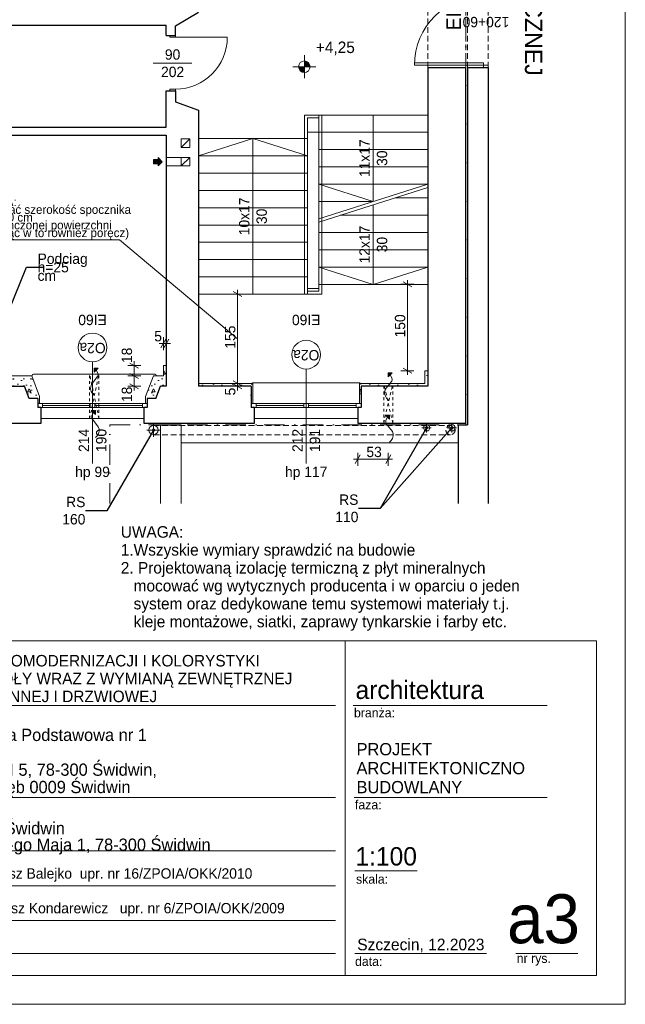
# Model space of a CAD drawing. Extents: x -145259 to -66341, y -2316 to 227384.
# Tile 64 of 143: x -80773 to -70259, y 77284 to 94379. Entities that reach past the tile are written whole.
import ezdxf

# ---------------------------------------------------------------- set-up
doc = ezdxf.new("R2010")
doc.units = 0
doc.header["$MEASUREMENT"] = 0
for name, pattern in [('Dot & Dashed', [670.277762, 352.777767, -176.388884, 0, -141.111112]), ('Hidden Line', [100, 50, -50]), ('Krawędzie ukryte', [150, 100, -50])]:
    doc.linetypes.add(name, pattern=pattern)
for name, color, linetype in [('A-Okna', 7, 'Continuous'), ('Arch ocieplenie', 7, 'Continuous'), ('Arch wymiary', 7, 'Continuous'), ('INWENT RZĘDNE', 7, 'Continuous')]:
    doc.layers.add(name, color=color, linetype=linetype)
for name, color, linetype, lineweight in [('A-Okna_Nr_Pióra__21', 7, 'Continuous', 13), ('A-Okna_Nr_Pióra__5', 7, 'Continuous', 13), ('Arch ocieplenie_Nr_Pióra__21', 7, 'Continuous', 13), ('Arch opisy okien_Nr_Pióra__21', 7, 'Continuous', 13), ('Arch opisy_Nr_Pióra__1', 7, 'Continuous', 25), ('Arch opisy_Nr_Pióra__20', 1, 'Continuous', 20), ('Arch opisy_Nr_Pióra__5', 7, 'Continuous', 13), ('ARCH TABELA_Nr_Pióra__1', 7, 'Continuous', 25), ('ARCH TABELA_Nr_Pióra__21', 7, 'Continuous', 13), ('ARCH TABELA_Nr_Pióra__7', 7, 'Continuous', 13), ('Arch wymiary_Nr_Pióra__20', 1, 'Continuous', 20), ('Arch wymiary_Nr_Pióra__21', 7, 'Continuous', 13), ('Arch wymiary_Nr_Pióra__5', 7, 'Continuous', 13), ('Inwent kominy_Nr_Pióra__21', 7, 'Continuous', 13), ('INWENT ODWODNIENIE_Nr_Pióra__21', 7, 'Continuous', 13), ('INWENT OPISY_Nr_Pióra__21', 7, 'Continuous', 13), ('INWENT RZĘDNE_Nr_Pióra__21', 7, 'Continuous', 13), ('INWENT. DRZWI_Nr_Pióra__21', 7, 'Continuous', 13), ('INWENT. OKNA_Nr_Pióra__21', 7, 'Continuous', 13), ('INWENT.ŚCIANY_Nr_Pióra__1', 7, 'Continuous', 25), ('INWENT.ŚCIANY_Nr_Pióra__20', 1, 'Continuous', 20), ('INWENT.ŚCIANY_Nr_Pióra__21', 7, 'Continuous', 13), ('Istniejące schody_Nr_Pióra__21', 7, 'Continuous', 13)]:
    doc.layers.add(name, color=color, linetype=linetype, lineweight=lineweight)
doc.styles.add('GENERATED_STYLE_1', font='txt')
doc.styles.add('GENERATED_STYLE_11', font='txt')
doc.styles.add('GENERATED_STYLE_12', font='txt')
doc.styles.add('GENERATED_STYLE_2', font='txt')
doc.styles.add('GENERATED_STYLE_4', font='txt')
doc.styles.add('GENERATED_STYLE_6', font='txt')
doc.styles.add('GENERATED_STYLE_7', font='txt')
doc.styles.add('GENERATED_STYLE_8', font='txt')
doc.styles.add('GENERATED_STYLE_9', font='txt')
doc.dimstyles.new('GENERATED_STYLE__1', dxfattribs={"dimtxt": 179.999995, "dimasz": 114, "dimexe": 0.18, "dimexo": 0, "dimgap": 0.09, "dimtad": 1, "dimdec": 0, "dimlfac": 0.1, "dimzin": 0, "dimdsep": 46, "dimtxsty": 'GENERATED_STYLE_1', "dimblk": 'ARROWHEAD_2', "dimblk1": 'ARROWHEAD_2', "dimblk2": 'ARROWHEAD_2', "dimcen": 0.09, "dimclrd": 7, "dimclre": 7, "dimclrt": 7, "dimazin": 0, "dimtfac": 1, "dimtdec": 4, "dimtmove": 0, "dimatfit": 3, "dimfxl": 0, "dimtolj": 1, "dimtzin": 0, "dimarcsym": 0})
doc.dimstyles.new('GENERATED_STYLE__2', dxfattribs={"dimtxt": 179.999995, "dimasz": 114, "dimexe": 0.18, "dimexo": 0, "dimgap": 0.09, "dimtad": 1, "dimtih": 1, "dimtoh": 1, "dimdec": 0, "dimlfac": 0.1, "dimzin": 0, "dimdsep": 46, "dimtxsty": 'GENERATED_STYLE_1', "dimblk": 'ARROWHEAD_2', "dimblk1": 'ARROWHEAD_2', "dimblk2": 'ARROWHEAD_2', "dimcen": 0.09, "dimclrd": 7, "dimclre": 7, "dimclrt": 7, "dimazin": 0, "dimtfac": 1, "dimtdec": 4, "dimtmove": 0, "dimatfit": 3, "dimfxl": 0, "dimtolj": 1, "dimtzin": 0, "dimarcsym": 0})
doc.dimstyles.new('GENERATED_STYLE__9', dxfattribs={"dimtxt": 0.18, "dimasz": 109.44, "dimexe": 0.18, "dimexo": 0.0625, "dimgap": 0.09, "dimtad": 0, "dimtih": 1, "dimtoh": 1, "dimdec": 4, "dimzin": 0, "dimdsep": 46, "dimcen": 0.09, "dimadec": 0, "dimazin": 0, "dimtfac": 1, "dimtdec": 4, "dimtmove": 0, "dimatfit": 3, "dimldrblk": 'ARROWHEAD_11', "dimfxl": 0, "dimtolj": 1, "dimtzin": 0, "dimarcsym": 0})
pattern_1 = [(0, (0, 0), (0, 623.5383), [60, -300]), (0, (180, 311.8), (0, 623.5383), [60, -300]), (60, (0, 0), (-540, 311.769), [60, -300]), (60, (360, 0), (-540, 311.769), [60, -300]), (120, (60, 0), (540, 311.769), [60, -300]), (120, (420, 0), (540, 311.769), [60, -300]), (0, (0, 60), (0, 120), [0, -120, 0, -180]), (45, (60, 60), (-84.85282, 84.85282), [0, -90, 0, -150])]

# ---------------------------------------------------------------- blocks, each defined once
blk = doc.blocks.new('Ściana_292', base_point=(-77669, 88014))
at = {"layer": 'Arch ocieplenie_Nr_Pióra__21', "linetype": 'Continuous'}
h = blk.add_hatch(dxfattribs=at)
h.set_pattern_fill('Structural_Concrete', color=256, style=0, pattern_type=2)
h.set_pattern_definition(pattern_1)
h.paths.add_polyline_path([(-77669, 88014), (-76754, 88014), (-76724, 88064), (-77669, 88064)], flags=0)
for p, q in [((-76724, 88064), (-77669, 88064)), ((-77669, 88064), (-77669, 88014)), ((-77669, 88014), (-76754, 88014))]:
    blk.add_line(p, q, dxfattribs=at)
blk = doc.blocks.new('Ściana_293', base_point=(-76754, 88014))
at = {"layer": 'Arch ocieplenie_Nr_Pióra__21', "linetype": 'Continuous'}
h = blk.add_hatch(dxfattribs=at)
h.set_pattern_fill('Structural_Concrete', color=256, style=0, pattern_type=2)
h.set_pattern_definition(pattern_1)
h.paths.add_polyline_path([(-76754, 88014), (-76754, 87714), (-76724, 87714), (-76724, 88064)], flags=0)
for p, q in [((-76724, 87714), (-76724, 88064)), ((-76754, 88014), (-76754, 87714)), ((-76754, 87714), (-76724, 87714))]:
    blk.add_line(p, q, dxfattribs=at)
blk = doc.blocks.new('Ściana_294', base_point=(-73689, 88014))
at = {"layer": 'Arch ocieplenie_Nr_Pióra__21', "linetype": 'Continuous'}
h = blk.add_hatch(dxfattribs=at)
h.set_pattern_fill('Structural_Concrete', color=256, style=0, pattern_type=2)
h.set_pattern_definition(pattern_1)
h.paths.add_polyline_path([(-73739, 88064), (-74874, 88064), (-74844, 88014), (-73689, 88014)], flags=0)
for p, q in [((-73739, 88064), (-74874, 88064)), ((-74844, 88014), (-73689, 88014))]:
    blk.add_line(p, q, dxfattribs=at)
blk = doc.blocks.new('Ściana_295', base_point=(-74844, 88014))
at = {"layer": 'Arch ocieplenie_Nr_Pióra__21', "linetype": 'Continuous'}
h = blk.add_hatch(dxfattribs=at)
h.set_pattern_fill('Structural_Concrete', color=256, style=0, pattern_type=2)
h.set_pattern_definition(pattern_1)
h.paths.add_polyline_path([(-74874, 88064), (-74874, 87714), (-74844, 87714), (-74844, 88014)], flags=0)
for p, q in [((-74874, 88064), (-74874, 87714)), ((-74844, 87714), (-74844, 88014)), ((-74874, 87714), (-74844, 87714))]:
    blk.add_line(p, q, dxfattribs=at)
blk = doc.blocks.new('Ściana_296', base_point=(-73689, 88014))
at = {"layer": 'Arch ocieplenie_Nr_Pióra__21', "linetype": 'Continuous'}
h = blk.add_hatch(dxfattribs=at)
h.set_pattern_fill('Structural_Concrete', color=256, style=0, pattern_type=2)
h.set_pattern_definition(pattern_1)
h.paths.add_polyline_path([(-73689, 88014), (-73689, 88284), (-73739, 88284), (-73739, 88064)], flags=0)
for p, q in [((-73689, 88284), (-73739, 88284)), ((-73739, 88284), (-73739, 88064)), ((-73689, 88014), (-73689, 88284))]:
    blk.add_line(p, q, dxfattribs=at)
blk = doc.blocks.new('Ściana_313', base_point=(-81129, 88014))
at = {"layer": 'Arch ocieplenie_Nr_Pióra__21', "linetype": 'Continuous'}
h = blk.add_hatch(dxfattribs=at)
h.set_pattern_fill('Structural_Concrete', color=256, style=0, pattern_type=2)
h.set_pattern_definition(pattern_1)
h.paths.add_polyline_path([(-81129, 88014), (-80689, 88014), (-80565, 88194), (-81129, 88194)], flags=0)
for p, q in [((-80565, 88194), (-81129, 88194)), ((-81129, 88014), (-80689, 88014))]:
    blk.add_line(p, q, dxfattribs=at)
blk = doc.blocks.new('Ściana_314', base_point=(-80689, 88014))
at = {"layer": 'Arch ocieplenie_Nr_Pióra__21', "linetype": 'Continuous'}
h = blk.add_hatch(dxfattribs=at)
h.set_pattern_fill('Structural_Concrete', color=256, style=0, pattern_type=2)
h.set_pattern_definition(pattern_1)
h.paths.add_polyline_path([(-80689, 88014), (-80609, 87804), (-80428, 87834), (-80565, 88194)], flags=0)
for p, q in [((-80428, 87834), (-80565, 88194)), ((-80689, 88014), (-80609, 87804))]:
    blk.add_line(p, q, dxfattribs=at)
blk = doc.blocks.new('Ściana_315', base_point=(-80609, 87804))
at = {"layer": 'Arch ocieplenie_Nr_Pióra__21', "linetype": 'Continuous'}
h = blk.add_hatch(dxfattribs=at)
h.set_pattern_fill('Structural_Concrete', color=256, style=0, pattern_type=2)
h.set_pattern_definition(pattern_1)
h.paths.add_polyline_path([(-80609, 87804), (-80459, 87804), (-80429, 87834), (-80428, 87834)], flags=0)
for p, q in [((-80609, 87804), (-80459, 87804)), ((-80429, 87834), (-80428, 87834))]:
    blk.add_line(p, q, dxfattribs=at)
blk = doc.blocks.new('Ściana_316', base_point=(-80459, 87804))
at = {"layer": 'Arch ocieplenie_Nr_Pióra__21', "linetype": 'Continuous'}
h = blk.add_hatch(dxfattribs=at)
h.set_pattern_fill('Structural_Concrete', color=256, style=0, pattern_type=2)
h.set_pattern_definition(pattern_1)
h.paths.add_polyline_path([(-80459, 87804), (-80459, 87714), (-80429, 87714), (-80429, 87834)], flags=0)
for p, q in [((-80459, 87804), (-80459, 87714)), ((-80459, 87714), (-80429, 87714)), ((-80429, 87714), (-80429, 87834))]:
    blk.add_line(p, q, dxfattribs=at)
blk = doc.blocks.new('Ściana_317', base_point=(-78329, 88014))
at = {"layer": 'Arch ocieplenie_Nr_Pióra__21', "linetype": 'Continuous'}
h = blk.add_hatch(dxfattribs=at)
h.set_pattern_fill('Structural_Concrete', color=256, style=0, pattern_type=2)
h.set_pattern_definition(pattern_1)
h.paths.add_polyline_path([(-78453, 88194), (-78590, 87834), (-78409, 87804), (-78329, 88014)], flags=0)
for p, q in [((-78453, 88194), (-78590, 87834)), ((-78409, 87804), (-78329, 88014))]:
    blk.add_line(p, q, dxfattribs=at)
blk = doc.blocks.new('Ściana_318', base_point=(-78409, 87804))
at = {"layer": 'Arch ocieplenie_Nr_Pióra__21', "linetype": 'Continuous'}
h = blk.add_hatch(dxfattribs=at)
h.set_pattern_fill('Structural_Concrete', color=256, style=0, pattern_type=2)
h.set_pattern_definition(pattern_1)
h.paths.add_polyline_path([(-78590, 87834), (-78589, 87834), (-78559, 87804), (-78409, 87804)], flags=0)
for p, q in [((-78590, 87834), (-78589, 87834)), ((-78559, 87804), (-78409, 87804))]:
    blk.add_line(p, q, dxfattribs=at)
blk = doc.blocks.new('Ściana_319', base_point=(-78559, 87804))
at = {"layer": 'Arch ocieplenie_Nr_Pióra__21', "linetype": 'Continuous'}
h = blk.add_hatch(dxfattribs=at)
h.set_pattern_fill('Structural_Concrete', color=256, style=0, pattern_type=2)
h.set_pattern_definition(pattern_1)
h.paths.add_polyline_path([(-78589, 87834), (-78589, 87714), (-78559, 87714), (-78559, 87804)], flags=0)
for p, q in [((-78589, 87834), (-78589, 87714)), ((-78589, 87714), (-78559, 87714)), ((-78559, 87714), (-78559, 87804))]:
    blk.add_line(p, q, dxfattribs=at)
blk = doc.blocks.new('Ściana_321', base_point=(-78229, 88374))
at = {"layer": 'Arch ocieplenie_Nr_Pióra__21', "linetype": 'Continuous'}
h = blk.add_hatch(dxfattribs=at)
h.set_pattern_fill('Structural_Concrete', color=256, style=0, pattern_type=2)
h.set_pattern_definition(pattern_1)
h.paths.add_polyline_path([(-78279, 88374), (-78279, 88194), (-78229, 88014), (-78229, 88374)], flags=0)
for p, q in [((-78279, 88374), (-78279, 88194)), ((-78229, 88374), (-78279, 88374)), ((-78229, 88014), (-78229, 88374))]:
    blk.add_line(p, q, dxfattribs=at)
blk = doc.blocks.new('Ściana_322', base_point=(-78229, 88014))
at = {"layer": 'Arch ocieplenie_Nr_Pióra__21', "linetype": 'Continuous'}
h = blk.add_hatch(dxfattribs=at)
h.set_pattern_fill('Structural_Concrete', color=256, style=0, pattern_type=2)
h.set_pattern_definition(pattern_1)
h.paths.add_polyline_path([(-78279, 88194), (-78453, 88194), (-78329, 88014), (-78229, 88014)], flags=0)
for p, q in [((-78279, 88194), (-78453, 88194)), ((-78329, 88014), (-78229, 88014))]:
    blk.add_line(p, q, dxfattribs=at)
blk = doc.blocks.new('Krzywa_15', base_point=(-79455, 87122))
at = {"layer": 'A-Okna_Nr_Pióra__21', "linetype": 'Continuous'}
blk.add_hatch(color=256, dxfattribs=at).paths.add_polyline_path([(-79455, 87592), (-79456, 87522), (-79526, 87593)], flags=0)
for p, q in [((-79455, 87592), (-79526, 87593)), ((-79456, 87522), (-79526, 87593)), ((-79455, 87592), (-79456, 87522))]:
    blk.add_line(p, q, dxfattribs=at)
at = {"layer": 'A-Okna_Nr_Pióra__5', "linetype": 'Continuous', "flags": 128}
blk.add_lwpolyline([(-79455, 87122), (-79426, 87153), (-79405, 87188), (-79393, 87233), (-79395, 87271), (-79408, 87308), (-79455, 87372), (-79515, 87446), (-79522, 87478), (-79518, 87508), (-79491, 87557)], dxfattribs=at)
blk = doc.blocks.new('Krzywa_16', base_point=(-79480, 87858))
at = {"layer": 'A-Okna_Nr_Pióra__21', "linetype": 'Continuous'}
blk.add_hatch(color=256, dxfattribs=at).paths.add_polyline_path([(-79480, 88328), (-79409, 88329), (-79479, 88258)], flags=0)
for p, q in [((-79480, 88328), (-79409, 88329)), ((-79480, 88328), (-79479, 88258)), ((-79409, 88329), (-79479, 88258))]:
    blk.add_line(p, q, dxfattribs=at)
at = {"layer": 'A-Okna_Nr_Pióra__5', "linetype": 'Continuous', "flags": 128}
blk.add_lwpolyline([(-79480, 87858), (-79509, 87889), (-79530, 87924), (-79542, 87969), (-79540, 88007), (-79527, 88044), (-79480, 88108), (-79420, 88182), (-79413, 88214), (-79417, 88243), (-79444, 88293)], dxfattribs=at)
blk = doc.blocks.new('Krzywa_17', base_point=(-74350, 87042))
at = {"layer": 'A-Okna_Nr_Pióra__21', "linetype": 'Continuous'}
blk.add_hatch(color=256, dxfattribs=at).paths.add_polyline_path([(-74350, 87512), (-74351, 87442), (-74421, 87513)], flags=0)
for p, q in [((-74350, 87512), (-74421, 87513)), ((-74351, 87442), (-74421, 87513)), ((-74350, 87512), (-74351, 87442))]:
    blk.add_line(p, q, dxfattribs=at)
at = {"layer": 'A-Okna_Nr_Pióra__5', "linetype": 'Continuous', "flags": 128}
blk.add_lwpolyline([(-74350, 87042), (-74321, 87073), (-74300, 87108), (-74288, 87153), (-74290, 87191), (-74303, 87228), (-74350, 87292), (-74410, 87366), (-74417, 87398), (-74413, 87428), (-74386, 87477)], dxfattribs=at)
blk = doc.blocks.new('Krzywa_18', base_point=(-74375, 87778))
at = {"layer": 'A-Okna_Nr_Pióra__21', "linetype": 'Continuous'}
blk.add_hatch(color=256, dxfattribs=at).paths.add_polyline_path([(-74375, 88248), (-74304, 88249), (-74374, 88178)], flags=0)
for p, q in [((-74375, 88248), (-74304, 88249)), ((-74375, 88248), (-74374, 88178)), ((-74304, 88249), (-74374, 88178))]:
    blk.add_line(p, q, dxfattribs=at)
at = {"layer": 'A-Okna_Nr_Pióra__5', "linetype": 'Continuous', "flags": 128}
blk.add_lwpolyline([(-74375, 87778), (-74404, 87809), (-74425, 87844), (-74437, 87889), (-74435, 87927), (-74422, 87964), (-74375, 88028), (-74315, 88102), (-74308, 88134), (-74312, 88163), (-74339, 88213)], dxfattribs=at)
blk = doc.blocks.new('*D1506')
at = {"layer": 'Arch wymiary_Nr_Pióra__5', "linetype": 'Continuous'}
for p, q in [((-78859, 88237), (-78709, 88150)), ((-78671, 88194), (-78896, 88194)), ((-78859, 88057), (-78709, 87970)), ((-78784, 88014), (-78784, 88194)), ((-78671, 88014), (-78896, 88014)), ((-78784, 87940), (-78784, 88014))]:
    blk.add_line(p, q, dxfattribs=at)
at = {"layer": 'Arch wymiary_Nr_Pióra__21', "char_height": 180, "attachment_point": 7, "rotation": 90, "style": 'GENERATED_STYLE_1'}
for insert in [(-78820, 88417), (-78820, 87740)]:
    blk.add_mtext('{18}', dxfattribs=dict(at, insert=insert))
blk = doc.blocks.new('ARROWHEAD_2')
at = {"color": 0, "linetype": 'Continuous', "lineweight": 0}
for p, q in [((0, 0), (-1, 0)), ((-0.38, -0.66), (0.38, 0.66))]:
    blk.add_line(p, q, dxfattribs=at)
blk = doc.blocks.new('*D1507')
at = {"layer": 'Arch wymiary_Nr_Pióra__5', "linetype": 'Continuous'}
for p, q in [((-78709, 88330), (-78859, 88417)), ((-78784, 88374), (-78784, 88447)), ((-78671, 88374), (-78896, 88374)), ((-78859, 88237), (-78709, 88150)), ((-78784, 88194), (-78784, 88374)), ((-78671, 88194), (-78896, 88194))]:
    blk.add_line(p, q, dxfattribs=at)
at = {"layer": 'Arch wymiary_Nr_Pióra__21', "char_height": 180, "attachment_point": 7, "rotation": 90, "style": 'GENERATED_STYLE_1'}
for insert in [(-78820, 88417), (-78820, 87740)]:
    blk.add_mtext('{18}', dxfattribs=dict(at, insert=insert))
blk = doc.blocks.new('*D1508')
at = {"layer": 'Arch wymiary_Nr_Pióra__5', "linetype": 'Continuous'}
for p, q in [((-78352, 88755), (-78279, 88755)), ((-78322, 88680), (-78235, 88830)), ((-78279, 88643), (-78279, 88868)), ((-78279, 88755), (-78229, 88755)), ((-78185, 88830), (-78272, 88680)), ((-78229, 88643), (-78229, 88868)), ((-78229, 88755), (-78155, 88755))]:
    blk.add_line(p, q, dxfattribs=at)
at = {"layer": 'Arch wymiary_Nr_Pióra__21', "insert": (-78437, 88791), "char_height": 180, "attachment_point": 7, "style": 'GENERATED_STYLE_1'}
blk.add_mtext('{5}', dxfattribs=at)
blk = doc.blocks.new('*D1509')
at = {"layer": 'Arch wymiary_Nr_Pióra__5', "linetype": 'Continuous'}
for p, q in [((-76877, 88064), (-77102, 88064)), ((-77065, 88107), (-76915, 88020)), ((-77065, 88057), (-76915, 87970)), ((-76990, 88014), (-76990, 88064)), ((-76877, 88014), (-77102, 88014)), ((-76990, 87940), (-76990, 88014))]:
    blk.add_line(p, q, dxfattribs=at)
at = {"layer": 'Arch wymiary_Nr_Pióra__21', "char_height": 180, "attachment_point": 7, "rotation": 90, "style": 'GENERATED_STYLE_1'}
for s, insert in [('{155}', (-77026, 88666)), ('{5}', (-77026, 87855))]:
    blk.add_mtext(s, dxfattribs=dict(at, insert=insert))
blk = doc.blocks.new('*D1510')
at = {"layer": 'Arch wymiary_Nr_Pióra__5', "linetype": 'Continuous'}
for p, q in [((-76877, 89614), (-77102, 89614)), ((-76915, 89570), (-77065, 89657)), ((-76990, 89614), (-76990, 89687)), ((-76990, 88064), (-76990, 89614)), ((-76877, 88064), (-77102, 88064)), ((-77065, 88107), (-76915, 88020))]:
    blk.add_line(p, q, dxfattribs=at)
at = {"layer": 'Arch wymiary_Nr_Pióra__21', "char_height": 180, "attachment_point": 7, "rotation": 90, "style": 'GENERATED_STYLE_1'}
for s, insert in [('{155}', (-77026, 88666)), ('{5}', (-77026, 87855))]:
    blk.add_mtext(s, dxfattribs=dict(at, insert=insert))
blk = doc.blocks.new('*D1511')
at = {"layer": 'Arch wymiary_Nr_Pióra__5', "linetype": 'Continuous'}
for p, q in [((-73929, 89784), (-74154, 89784)), ((-73966, 89740), (-74116, 89827)), ((-74041, 89784), (-74041, 89857)), ((-74041, 88284), (-74041, 89784)), ((-73929, 88284), (-74154, 88284)), ((-74116, 88327), (-73966, 88240)), ((-74041, 88210), (-74041, 88284))]:
    blk.add_line(p, q, dxfattribs=at)
at = {"layer": 'Arch wymiary_Nr_Pióra__21', "insert": (-74077, 88861), "char_height": 180, "attachment_point": 7, "rotation": 90, "style": 'GENERATED_STYLE_1'}
blk.add_mtext('{150}', dxfattribs=at)
blk = doc.blocks.new('*D1512')
at = {"layer": 'Arch wymiary_Nr_Pióra__5', "linetype": 'Continuous'}
for p, q in [((-74904, 86634), (-74904, 86859)), ((-74374, 86634), (-74374, 86859)), ((-74977, 86746), (-74904, 86746)), ((-74860, 86821), (-74947, 86671)), ((-74904, 86746), (-74374, 86746)), ((-74417, 86671), (-74330, 86821)), ((-74374, 86746), (-74300, 86746))]:
    blk.add_line(p, q, dxfattribs=at)
at = {"layer": 'Arch wymiary_Nr_Pióra__21', "insert": (-74754, 86782), "char_height": 180, "attachment_point": 7, "style": 'GENERATED_STYLE_1'}
blk.add_mtext('{53}', dxfattribs=at)
blk = doc.blocks.new('Koty wysokościowe_20', base_point=(-75831, 93562))
at = {"layer": 'INWENT RZĘDNE_Nr_Pióra__21', "linetype": 'Continuous'}
for points in [[(-75831, 93562), (-75931, 93562), (-75924, 93524), (-75902, 93492), (-75870, 93470), (-75831, 93462)], [(-75831, 93562), (-75731, 93562), (-75739, 93601), (-75761, 93633), (-75793, 93655), (-75831, 93662)]]:
    blk.add_hatch(color=256, dxfattribs=at).paths.add_polyline_path(points, flags=0)
for p, q in [((-75831, 93362), (-75831, 93762)), ((-76031, 93562), (-75631, 93562))]:
    blk.add_line(p, q, dxfattribs=at)
blk.add_circle((-75831, 93562), 100, dxfattribs=at)
at = {"layer": 'INWENT RZĘDNE_Nr_Pióra__21', "insert": (-75631, 93762), "char_height": 200, "attachment_point": 7, "style": 'GENERATED_STYLE_2'}
blk.add_mtext('{+4,25}', dxfattribs=at)
blk = doc.blocks.new('ARROWHEAD_11')
at = {"color": 0, "linetype": 'Continuous', "lineweight": 0}
blk.add_line((0, 0), (-1, 0), dxfattribs=at)
at = {"color": 0, "linetype": 'Continuous', "lineweight": 0, "const_width": 0.25, "flags": 128}
blk.add_lwpolyline([(-0.125, 0, 1), (0.125, 0, 1)], format="xyb", close=True, dxfattribs=at)

msp = doc.modelspace()

# ---------------------------------------------------------------- hatches: boundary and pattern name
at = {"layer": 'Inwent kominy_Nr_Pióra__21', "linetype": 'Continuous'}
msp.add_hatch(color=256, dxfattribs=at).paths.add_polyline_path([(-78368.7, 91838.6), (-78368.7, 91873.6), (-78448.7, 91873.6), (-78448.7, 91953.6), (-78368.7, 91953.6), (-78368.7, 91988.6), (-78298.7, 91913.6)], flags=0)

# ---------------------------------------------------------------- linework, layer by layer
at = {"layer": 'A-Okna_Nr_Pióra__5', "linetype": 'Hidden Line'}
for p, q in [((-79558.7, 87453.6), (-79558.7, 88223.6)), ((-79558.7, 88223.6), (-79398.7, 88223.6)), ((-79398.7, 87453.6), (-79558.7, 88223.6)), ((-79558.7, 87453.6), (-79398.7, 88223.6)), ((-79398.7, 87453.6), (-79398.7, 88223.6)), ((-74453.7, 87373.6), (-74453.7, 88063.6)), ((-74453.7, 88063.6), (-74293.7, 88063.6)), ((-74293.7, 87373.6), (-74453.7, 88063.6)), ((-74453.7, 87373.6), (-74293.7, 88063.6)), ((-74293.7, 87373.6), (-74293.7, 88063.6)), ((-79558.7, 87453.6), (-79398.7, 87453.6)), ((-74453.7, 87373.6), (-74293.7, 87373.6))]:
    msp.add_line(p, q, dxfattribs=at)
at = {"layer": 'Arch opisy okien_Nr_Pióra__21', "linetype": 'Continuous'}
for centre in [(-79508.7, 88688.1), (-75798.7, 88563.6)]:
    msp.add_circle(centre, 250, dxfattribs=at)
at = {"layer": 'Arch opisy_Nr_Pióra__20', "linetype": 'Continuous'}
for p, q in [((-81638.6, 90554), (-79042.3, 90554)), ((-79042.3, 90554), (-76990, 88838.6))]:
    msp.add_line(p, q, dxfattribs=at)
at = {"layer": 'ARCH TABELA_Nr_Pióra__21', "linetype": 'Continuous'}
for p, q in [((-70258.7, 106983.6), (-70258.7, 77283.6)), ((-88258.7, 83594.8), (-70758.7, 83594.8)), ((-75120.4, 83594.8), (-75120.4, 77783.6)), ((-70758.7, 83594.8), (-70758.7, 77783.6)), ((-82992.9, 82474.1), (-75293.1, 82474.1)), ((-74981.1, 82474.1), (-71613.8, 82474.1)), ((-82992.9, 80873.7), (-75293.1, 80873.7)), ((-74963.7, 80873.7), (-71613.8, 80873.7)), ((-82992.9, 79945.6), (-75293.1, 79945.6)), ((-74951.9, 79601.4), (-73872.2, 79601.4)), ((-82992.9, 79343.3), (-75293.1, 79343.3)), ((-82992.9, 78740.9), (-75293.1, 78740.9)), ((-82992.9, 78166), (-75293.1, 78166)), ((-74951.9, 78166), (-72670.1, 78166)), ((-72161.4, 78166), (-71081.8, 78166)), ((-70758.7, 77783.6), (-83365.1, 77783.6)), ((-70258.7, 77283.6), (-145258.7, 77283.6))]:
    msp.add_line(p, q, dxfattribs=at)
at = {"layer": 'Inwent kominy_Nr_Pióra__21', "linetype": 'Continuous'}
for p, q in [((-77818.7, 92308.6), (-77968.7, 92308.6)), ((-77968.7, 92308.6), (-77968.7, 92158.6)), ((-77968.7, 92158.6), (-77818.7, 92308.6)), ((-77968.7, 92158.6), (-77818.7, 92158.6)), ((-77818.7, 92158.6), (-77818.7, 92308.6)), ((-78298.7, 91913.6), (-78368.7, 91988.6)), ((-78368.7, 91953.6), (-78368.7, 91988.6)), ((-77968.7, 91988.6), (-78228.7, 91988.6)), ((-77818.7, 91988.6), (-77968.7, 91988.6)), ((-77968.7, 91988.6), (-77968.7, 91838.6)), ((-77968.7, 91838.6), (-77818.7, 91988.6)), ((-77818.7, 91838.6), (-77818.7, 91988.6)), ((-78448.7, 91873.6), (-78448.7, 91953.6)), ((-78448.7, 91953.6), (-78368.7, 91953.6)), ((-78368.7, 91873.6), (-78448.7, 91873.6)), ((-78298.7, 91913.6), (-78368.7, 91838.6)), ((-78368.7, 91873.6), (-78368.7, 91838.6)), ((-77968.7, 91838.6), (-78228.7, 91838.6)), ((-77968.7, 91838.6), (-77818.7, 91838.6))]:
    msp.add_line(p, q, dxfattribs=at)
at = {"layer": 'INWENT ODWODNIENIE_Nr_Pióra__21', "linetype": 'Continuous'}
for p, q in [((-78448.7, 87373.6), (-78448.7, 87133.6)), ((-73708.7, 87373.6), (-73708.7, 87213.6)), ((-73268.7, 87373.6), (-73268.7, 87213.6)), ((-78328.7, 87253.6), (-78568.7, 87253.6)), ((-73628.7, 87293.6), (-73788.7, 87293.6)), ((-73188.7, 87293.6), (-73348.7, 87293.6))]:
    msp.add_line(p, q, dxfattribs=at)
at = {"layer": 'INWENT ODWODNIENIE_Nr_Pióra__21', "linetype": 'Krawędzie ukryte'}
for p, q in [((-78448.7, 87333.6), (-73293.7, 87333.6)), ((-78448.7, 87173.6), (-73293.7, 87173.6))]:
    msp.add_line(p, q, dxfattribs=at)
at = {"layer": 'INWENT ODWODNIENIE_Nr_Pióra__21', "linetype": 'Continuous'}
for centre, radius in [((-78448.7, 87253.6), 80), ((-73708.7, 87293.6), 55), ((-73268.7, 87293.6), 55)]:
    msp.add_circle(centre, radius, dxfattribs=at)
at = {"layer": 'INWENT ODWODNIENIE_Nr_Pióra__21', "linetype": 'Krawędzie ukryte'}
msp.add_circle((-73293.7, 87253.6), 80, dxfattribs=at)
at = {"layer": 'INWENT OPISY_Nr_Pióra__21', "linetype": 'Continuous'}
for p, q in [((-77783.7, 93623.6), (-78453.7, 93623.6)), ((-79508.7, 88438.1), (-79508.7, 86673.6)), ((-75798.7, 88313.6), (-75798.7, 86673.6))]:
    msp.add_line(p, q, dxfattribs=at)
at = {"layer": 'INWENT. DRZWI_Nr_Pióra__21', "linetype": 'Continuous'}
for p, q in [((-78168.7, 94073.6), (-78168.7, 94103.6)), ((-78068.7, 94073.6), (-78168.7, 94073.6)), ((-78068.7, 94073.6), (-78068.7, 94103.6)), ((-78068.7, 94073.6), (-77168.7, 94073.6)), ((-73918.7, 93588.6), (-73918.7, 93628.6)), ((-73918.7, 93628.6), (-72718.7, 93628.6)), ((-72718.7, 93588.6), (-73918.7, 93588.6)), ((-72718.7, 93628.6), (-72718.7, 93588.6)), ((-72718.7, 93548.6), (-72718.7, 93588.6)), ((-72718.7, 93588.6), (-72638.7, 93588.6)), ((-72638.7, 93588.6), (-72638.7, 93548.6)), ((-78068.7, 93173.6), (-78168.7, 93173.6)), ((-78168.7, 93173.6), (-78168.7, 93143.6)), ((-78068.7, 93173.6), (-78068.7, 93143.6))]:
    msp.add_line(p, q, dxfattribs=at)
for centre, radius, start, end in [((-72718.7, 93588.6), 1200, 90, 180), ((-78068.7, 94073.6), 900, 270, 0)]:
    msp.add_arc(centre, radius, start, end, dxfattribs=at)
at = {"layer": 'INWENT. OKNA_Nr_Pióra__21', "linetype": 'Continuous'}
for p, q in [((-80534.7, 88223.6), (-78422.8, 88223.6)), ((-80554.7, 88203.6), (-80554.7, 88193.6)), ((-78402.8, 88203.6), (-78402.8, 88193.6)), ((-76748.7, 88053.6), (-76748.7, 88043.6)), ((-76728.7, 88073.6), (-74868.7, 88073.6)), ((-74848.7, 88053.6), (-74848.7, 88043.6)), ((-78558.7, 87713.6), (-80458.7, 87713.6)), ((-80378.7, 87713.6), (-80378.7, 87643.6)), ((-79548.7, 87713.6), (-79548.7, 87643.6)), ((-79468.7, 87713.6), (-79468.7, 87643.6)), ((-78638.7, 87713.6), (-78638.7, 87643.6)), ((-76748.7, 87713.6), (-74848.7, 87713.6)), ((-76668.7, 87643.6), (-76668.7, 87713.6)), ((-75838.7, 87643.6), (-75838.7, 87713.6)), ((-75758.7, 87643.6), (-75758.7, 87713.6)), ((-74928.7, 87643.6), (-74928.7, 87713.6)), ((-80458.7, 87643.6), (-78558.7, 87643.6)), ((-79548.7, 87678.6), (-80378.7, 87678.6)), ((-78638.7, 87678.6), (-79468.7, 87678.6)), ((-74848.7, 87643.6), (-76748.7, 87643.6)), ((-75838.7, 87678.6), (-76668.7, 87678.6)), ((-74928.7, 87678.6), (-75758.7, 87678.6))]:
    msp.add_line(p, q, dxfattribs=at)
for centre, start, end in [((-80534.7, 88203.6), 90, 180), ((-78422.8, 88203.6), 0, 90), ((-76728.7, 88053.6), 90, 180), ((-74868.7, 88053.6), 0, 90)]:
    msp.add_arc(centre, 20, start, end, dxfattribs=at)
at = {"layer": 'INWENT.ŚCIANY_Nr_Pióra__1', "linetype": 'Continuous'}
for p, q in [((-78068.7, 94273.6), (-77668.7, 94508.6)), ((-88688.7, 94283.6), (-78228.7, 94283.6)), ((-78228.7, 94103.6), (-78228.7, 94283.6)), ((-78068.7, 94103.6), (-78068.7, 94273.6)), ((-78228.7, 94103.6), (-78068.7, 94103.6)), ((-73688.7, 93548.6), (-73028.7, 93548.6)), ((-73688.7, 93548.6), (-73688.7, 88013.6)), ((-73028.7, 87373.6), (-73028.7, 93548.6)), ((-72998.7, 93548.6), (-72638.7, 93548.6)), ((-72998.7, 93548.6), (-72998.7, 87343.6)), ((-72638.7, 93548.6), (-72638.7, 85977.6)), ((-78228.7, 92513.6), (-78228.7, 93143.6)), ((-78228.7, 93143.6), (-78068.7, 93143.6)), ((-78068.7, 93143.6), (-78068.7, 92953.6)), ((-78068.7, 92953.6), (-77668.7, 92808.6)), ((-77668.7, 92808.6), (-77668.7, 88013.6)), ((-82408.7, 92513.6), (-78228.7, 92513.6)), ((-82408.7, 92373.6), (-78228.7, 92373.6)), ((-78228.7, 92373.6), (-78228.7, 88013.6)), ((-81538.7, 88013.6), (-80688.7, 88013.6)), ((-80608.7, 87803.6), (-80688.7, 88013.6)), ((-78408.7, 87803.6), (-78328.7, 88013.6)), ((-78228.7, 88013.6), (-78328.7, 88013.6)), ((-76753.7, 88013.6), (-77668.7, 88013.6)), ((-76753.7, 88013.6), (-76753.7, 87643.6)), ((-74843.7, 88013.6), (-74843.7, 87643.6)), ((-73688.7, 88013.6), (-74843.7, 88013.6)), ((-80458.7, 87803.6), (-80608.7, 87803.6)), ((-80458.7, 87803.6), (-80458.7, 87643.6)), ((-78558.7, 87803.6), (-78558.7, 87643.6)), ((-78408.7, 87803.6), (-78558.7, 87803.6)), ((-80398.7, 87643.6), (-80458.7, 87643.6)), ((-80398.7, 87373.6), (-80398.7, 87643.6)), ((-78558.7, 87643.6), (-78618.7, 87643.6)), ((-78618.7, 87643.6), (-78618.7, 87373.6)), ((-76693.7, 87643.6), (-76753.7, 87643.6)), ((-76693.7, 87373.6), (-76693.7, 87643.6)), ((-74843.7, 87643.6), (-74903.7, 87643.6)), ((-74903.7, 87643.6), (-74903.7, 87373.6)), ((-81828.7, 87373.6), (-80398.7, 87373.6)), ((-78618.7, 87373.6), (-76693.7, 87373.6)), ((-74903.7, 87373.6), (-73028.7, 87373.6)), ((-78328.7, 87343.6), (-77968.7, 87343.6)), ((-73158.7, 87343.6), (-73158.7, 85977.6)), ((-73158.7, 87343.6), (-72998.7, 87343.6))]:
    msp.add_line(p, q, dxfattribs=at)
at = {"layer": 'INWENT.ŚCIANY_Nr_Pióra__20', "linetype": 'Dot & Dashed'}
for p, q in [((-73028.7, 87343.6), (-73028.7, 101703.6)), ((-79208.7, 85977.6), (-79208.7, 87343.6)), ((-79208.7, 87343.6), (-73028.7, 87343.6))]:
    msp.add_line(p, q, dxfattribs=at)
at = {"layer": 'INWENT.ŚCIANY_Nr_Pióra__21', "linetype": 'Krawędzie ukryte'}
for p, q in [((-73688.7, 93548.6), (-73688.7, 95428.6)), ((-73028.7, 93548.6), (-73028.7, 95428.6)), ((-72998.7, 93548.6), (-72998.7, 95428.6)), ((-72638.7, 93548.6), (-72638.7, 95428.6))]:
    msp.add_line(p, q, dxfattribs=at)
at = {"layer": 'INWENT.ŚCIANY_Nr_Pióra__21', "linetype": 'Continuous'}
for p, q in [((-75828.7, 89613.6), (-75828.7, 92723.6)), ((-75778.7, 92423.6), (-75778.7, 92673.6)), ((-75778.7, 92673.6), (-75578.7, 92673.6)), ((-75578.7, 92723.6), (-75578.7, 89783.6)), ((-75528.7, 92723.6), (-75528.7, 89783.6)), ((-74633.7, 92723.6), (-74633.7, 91223.6)), ((-76723.7, 92313.6), (-77668.7, 92013.6)), ((-76723.7, 89613.6), (-76723.7, 92313.6)), ((-76723.7, 92313.6), (-75778.7, 92013.6)), ((-75778.7, 92313.6), (-75778.7, 92423.6)), ((-75778.7, 92423.6), (-75578.7, 92423.6)), ((-75778.7, 89613.6), (-75778.7, 92313.6)), ((-75578.7, 92423.6), (-73688.7, 92423.6)), ((-75578.7, 92123.6), (-73688.7, 92123.6)), ((-75578.7, 91823.6), (-73688.7, 91823.6)), ((-74633.7, 91223.6), (-75578.7, 91523.6)), ((-75578.7, 90923.6), (-73688.7, 91523.6)), ((-75578.7, 91523.6), (-73688.7, 91523.6)), ((-75578.7, 90863.6), (-73688.7, 91463.6)), ((-75578.7, 91223.6), (-74633.7, 91223.6)), ((-74633.7, 89783.6), (-74633.7, 91163.6)), ((-75578.7, 90083.6), (-74633.7, 89783.6)), ((-74633.7, 89783.6), (-73688.7, 90083.6)), ((-75578.7, 89783.6), (-75578.7, 89663.6)), ((-75528.7, 89613.6), (-75528.7, 89783.6)), ((-75578.7, 89713.6), (-75778.7, 89713.6)), ((-75778.7, 89663.6), (-75578.7, 89663.6)), ((-75778.7, 89613.6), (-75528.7, 89613.6)), ((-78618.7, 87453.6), (-80398.7, 87453.6)), ((-74903.7, 87453.6), (-76693.7, 87453.6)), ((-78328.7, 85977.6), (-78328.7, 87343.6)), ((-77968.7, 85977.6), (-77968.7, 87343.6)), ((-77968.7, 87033.6), (-73158.7, 87033.6))]:
    msp.add_line(p, q, dxfattribs=at)
at = {"layer": 'Istniejące schody_Nr_Pióra__21', "linetype": 'Continuous'}
for p, q in [((-75828.7, 92723.6), (-73688.7, 92723.6)), ((-77668.7, 92313.6), (-75778.7, 92313.6)), ((-77668.7, 92013.6), (-75778.7, 92013.6)), ((-77668.7, 91713.6), (-75778.7, 91713.6)), ((-77668.7, 91413.6), (-75778.7, 91413.6)), ((-74253.7, 91283.6), (-73688.7, 91283.6)), ((-77668.7, 91113.6), (-75778.7, 91113.6)), ((-75208.7, 90983.6), (-73688.7, 90983.6)), ((-77668.7, 90813.6), (-75778.7, 90813.6)), ((-75578.7, 90683.6), (-73688.7, 90683.6)), ((-77668.7, 90513.6), (-75778.7, 90513.6)), ((-75578.7, 90383.6), (-73688.7, 90383.6)), ((-77668.7, 90213.6), (-75778.7, 90213.6)), ((-75578.7, 90083.6), (-73688.7, 90083.6)), ((-77668.7, 89913.6), (-75778.7, 89913.6)), ((-75578.7, 89783.6), (-73688.7, 89783.6)), ((-77668.7, 89613.6), (-75778.7, 89613.6))]:
    msp.add_line(p, q, dxfattribs=at)

# ---------------------------------------------------------------- block references
at = {"layer": 'A-Okna', "linetype": 'Continuous'}
for name, p in [('Krzywa_16', (-79479.8, 87857.7)), ('Krzywa_18', (-74374.8, 87777.7)), ('Krzywa_15', (-79455.5, 87121.8)), ('Krzywa_17', (-74350.5, 87041.8))]:
    msp.add_blockref(name, p, dxfattribs=at)
at = {"layer": 'Arch ocieplenie'}
for name, p in [('Ściana_321', (-78228.7, 88373.6)), ('Ściana_296', (-73688.7, 88013.6)), ('Ściana_313', (-81128.7, 88013.6)), ('Ściana_314', (-80688.7, 88013.6)), ('Ściana_317', (-78328.7, 88013.6)), ('Ściana_322', (-78228.7, 88013.6)), ('Ściana_292', (-77668.7, 88013.6)), ('Ściana_293', (-76753.7, 88013.6)), ('Ściana_294', (-73688.7, 88013.6)), ('Ściana_295', (-74843.7, 88013.6)), ('Ściana_315', (-80608.7, 87803.6)), ('Ściana_316', (-80458.7, 87803.6)), ('Ściana_318', (-78408.7, 87803.6)), ('Ściana_319', (-78558.7, 87803.6))]:
    msp.add_blockref(name, p, dxfattribs=at)
at = {"layer": 'INWENT RZĘDNE'}
msp.add_blockref('Koty wysokościowe_20', (-75831.2, 93562.4), dxfattribs=at)

# ---------------------------------------------------------------- texts
at = {"layer": 'Arch opisy okien_Nr_Pióra__21', "linetype": 'Continuous', "char_height": 180, "attachment_point": 2, "rotation": 180, "style": 'GENERATED_STYLE_8'}
for s, insert in [('{EI60}', (-79508.7, 89076.1)), ('{EI60}', (-75798.7, 89076.1)), ('{O2a}', (-79508.7, 88587.8)), ('{O2a}', (-75798.7, 88463.3))]:
    msp.add_mtext(s, dxfattribs=dict(at, insert=insert))
at = {"layer": 'Arch opisy_Nr_Pióra__1', "linetype": 'Continuous', "insert": (-71701.6, 96615.1), "char_height": 300, "attachment_point": 2, "rotation": 270, "style": 'GENERATED_STYLE_7'}
msp.add_mtext('{BUDYNEK SALI GIMNASTYCZNEJ}', dxfattribs=at)
at = {"layer": 'Arch opisy_Nr_Pióra__5', "linetype": 'Continuous', "insert": (-79017.8, 85584.8), "char_height": 200, "width": 8259.092, "attachment_point": 1, "line_spacing_factor": 0.933157, "style": 'GENERATED_STYLE_12'}
msp.add_mtext('{UWAGA:\\P1.Wszyskie wymiary sprawdzić na budowie\\P2. Projektowaną izolację termiczną z płyt mineralnych \\P   mocować wg wytycznych producenta i w oparciu o jeden \\P   system oraz dedykowane temu systemowi materiały t.j. \\P   kleje montażowe, siatki, zaprawy tynkarskie i farby etc.}', dxfattribs=at)
at = {"layer": 'ARCH TABELA_Nr_Pióra__1', "linetype": 'Continuous', "style": 'GENERATED_STYLE_9'}
for s, insert, char_height, attachment_point, line_spacing_factor in [('{PROJEKT \\PARCHITEKTONICZNO\\PBUDOWLANY}', (-74925, 81819.8), 212.84, 1, 0.9285), ('{Gmina Miejska Świdwin\\PPl. Konstytucji 3-go Maja 1, 78-300 Świdwin}', (-82992.9, 79884.4), 212.766, 7, 0.807442)]:
    msp.add_mtext(s, dxfattribs=dict(at, insert=insert, char_height=char_height, attachment_point=attachment_point, line_spacing_factor=line_spacing_factor))
at = {"layer": 'ARCH TABELA_Nr_Pióra__7', "linetype": 'Continuous', "attachment_point": 7}
for s, insert, char_height, line_spacing_factor, style in [('{PROJEKT TERMOMODERNIZACJI I KOLORYSTYKI\\PBUDYNKU SZKOŁY WRAZ Z WYMIANĄ ZEWNĘTRZNEJ \\PSTOLARKI OKIENNEJ I DRZWIOWEJ }', (-82992.9, 82527), 200, 0.928963, 'GENERATED_STYLE_11'), ('{Publiczna Szkoła Podstawowa nr 1\\Pim. Orła Białego\\PPl. Jana Pawła II 5, 78-300 Świdwin, \\Pdz.nr 827/1, obręb 0009 Świdwin}', (-82992.9, 80885.3), 212.766, 0.850494, 'GENERATED_STYLE_9')]:
    msp.add_mtext(s, dxfattribs=dict(at, insert=insert, char_height=char_height, line_spacing_factor=line_spacing_factor, style=style))
at = {"layer": 'ARCH TABELA_Nr_Pióra__7', "linetype": 'Continuous', "style": 'GENERATED_STYLE_9'}
for s, insert, char_height, attachment_point in [('{architektura}', (-74942.5, 82903.8), 319.16, 1), ('{branża:}', (-74969.3, 82425.4), 159.58, 1), ('{faza:}', (-74951.9, 80828.6), 159.58, 1), ('{1:100}', (-74944.6, 80012.6), 319.16, 1), ('{mgr inż.arch. Bartosz Balejko  upr. nr 16/ZPOIA/OKK/2010}', (-82995.1, 79645.2), 180, 1), ('{skala:}', (-74934.2, 79537.1), 159.58, 1), ('{a3}', (-71046, 79194.7), 851.16, 3), ('{mgr inż.arch. Tomasz Kondarewicz   upr. nr 6/ZPOIA/OKK/2009}', (-82995.1, 79042.8), 180, 1), ('{Szczecin, 12.2023}', (-74913.2, 78423.4), 202.128, 1), ('{data:}', (-74950.5, 78108.9), 159.58, 1), ('{nr rys.}', (-72143.7, 78162.3), 159.58, 1)]:
    msp.add_mtext(s, dxfattribs=dict(at, insert=insert, char_height=char_height, attachment_point=attachment_point))
at = {"layer": 'Arch wymiary_Nr_Pióra__20', "linetype": 'Continuous', "insert": (-81638.6, 90558), "char_height": 150, "width": 3044.354, "attachment_point": 7, "line_spacing_factor": 0.537969, "style": 'GENERATED_STYLE_2'}
msp.add_mtext('{UWAGA: \\Pzachować szerokość spocznika \\Pmin. 150 cm\\Pw wykończonej powierzchni\\P(wliczając w to również poręcz) }', dxfattribs=at)
at = {"layer": 'INWENT OPISY_Nr_Pióra__21', "linetype": 'Continuous', "insert": (-73363.2, 94538.6), "char_height": 250, "attachment_point": 2, "rotation": 90, "style": 'GENERATED_STYLE_7'}
msp.add_mtext('{EI60}', dxfattribs=at)
at = {"layer": 'INWENT OPISY_Nr_Pióra__21', "linetype": 'Continuous', "char_height": 180, "width": 1346.334, "attachment_point": 2, "line_spacing_factor": 1.008452, "style": 'GENERATED_STYLE_7'}
for s, insert, rotation in [('{120+60\\P200}', (-72678.7, 94247.4), 180), ('{11x17\\P30}', (-74874.9, 91973.6), 90), ('{10x17\\P30}', (-76964.9, 90963.6), 90), ('{12x17\\P30}', (-74874.9, 90473.6), 90), ('{214\\P190}', (-79749.9, 87073.6), 90), ('{212\\P191}', (-76039.9, 87073.6), 90)]:
    msp.add_mtext(s, dxfattribs=dict(at, insert=insert, rotation=rotation))
at = {"layer": 'INWENT OPISY_Nr_Pióra__21', "linetype": 'Continuous', "char_height": 180}
for s, insert, width, attachment_point, line_spacing_factor, style in [('{90\\P202}', (-78118.7, 93864.4), 1346.334, 2, 1.007146, 'GENERATED_STYLE_7'), ('{Podciag\\Ph=25 cm}', (-80462.6, 90080.3), 803.012, 4, 0.491192, 'GENERATED_STYLE_4')]:
    msp.add_mtext(s, dxfattribs=dict(at, insert=insert, width=width, attachment_point=attachment_point, line_spacing_factor=line_spacing_factor, style=style))
at = {"layer": 'INWENT OPISY_Nr_Pióra__21', "linetype": 'Continuous', "char_height": 180, "attachment_point": 2, "style": 'GENERATED_STYLE_7'}
for s, insert in [('{hp 99}', (-79508.7, 86618)), ('{hp 117}', (-75798.7, 86618.3))]:
    msp.add_mtext(s, dxfattribs=dict(at, insert=insert))
at = {"layer": 'INWENT OPISY_Nr_Pióra__21', "linetype": 'Continuous', "char_height": 180, "width": 692.895, "attachment_point": 6, "style": 'GENERATED_STYLE_6'}
for s, insert in [('{RS 110}', (-74892.4, 85893.9)), ('{RS 110}', (-74892.4, 85893.9)), ('{RS 160}', (-79632.4, 85853.9))]:
    msp.add_mtext(s, dxfattribs=dict(at, insert=insert))

# ---------------------------------------------------------------- dimensions: what is measured, and where the dimension line sits
at = {"layer": 'Arch wymiary', "linetype": 'Continuous'}
for base, p1, p2, picture, middle in [((-74041.4, 88283.6), (-73688.7, 88283.6), (-73688.7, 89783.6), '*D1511', (-74167.4, 89065.7)), ((-76990, 88013.6), (-77211.2, 88063.6), (-76877.7, 89613.6), '*D1510', (-77116, 88870.7)), ((-76990, 88013.6), (-77211.2, 88013.6), (-77211.2, 88063.6), '*D1509', (-77116, 87923.3)), ((-78783.8, 88013.6), (-78278.7, 88013.6), (-78278.7, 88193.6), '*D1506', (-78909.8, 87876.4)), ((-78783.8, 88013.6), (-78278.7, 88193.6), (-78278.7, 88373.6), '*D1507', (-78909.8, 88553.5))]:
    dim = msp.add_linear_dim(base=base, p1=p1, p2=p2, angle=90, dimstyle='GENERATED_STYLE__1', dxfattribs=at)
    dim.commit()
    dim.dimension.update_dxf_attribs({"geometry": picture, "text_midpoint": middle})
for base, p1, p2, picture, middle in [((-78278.7, 88755.3), (-78278.7, 88193.6), (-78228.7, 88193.6), '*D1508', (-78369, 88881.3)), ((-74903.7, 86746.4), (-74903.7, 87373.6), (-74373.7, 87718.6), '*D1512', (-74617.3, 86872.4))]:
    dim = msp.add_linear_dim(base=base, p1=p1, p2=p2, dimstyle='GENERATED_STYLE__2', dxfattribs=at)
    dim.commit()
    dim.dimension.update_dxf_attribs({"geometry": picture, "text_midpoint": middle})

# ---------------------------------------------------------------- leaders
at = {"layer": 'INWENT OPISY_Nr_Pióra__21', "linetype": 'Continuous', "annotation_type": 0, "has_hookline": 1, "hookline_direction": 1}
for points, text_width in [([(-81069.7, 89052.1), (-80655, 90080.9), (-80351.9, 90080.9)], 985.7), ([(-78448.7, 87253.6), (-79257.4, 85853.9), (-79632.3, 85853.9)], 437.1), ([(-73708.7, 87293.6), (-74517.4, 85893.9), (-74892.3, 85893.9)], 437.1), ([(-73268.7, 87293.6), (-74517.4, 85893.9), (-74892.3, 85893.9)], 437.1)]:
    msp.add_leader(points, dimstyle='GENERATED_STYLE__9', dxfattribs=dict(at, text_width=text_width))

doc.saveas('drawing.dxf')
